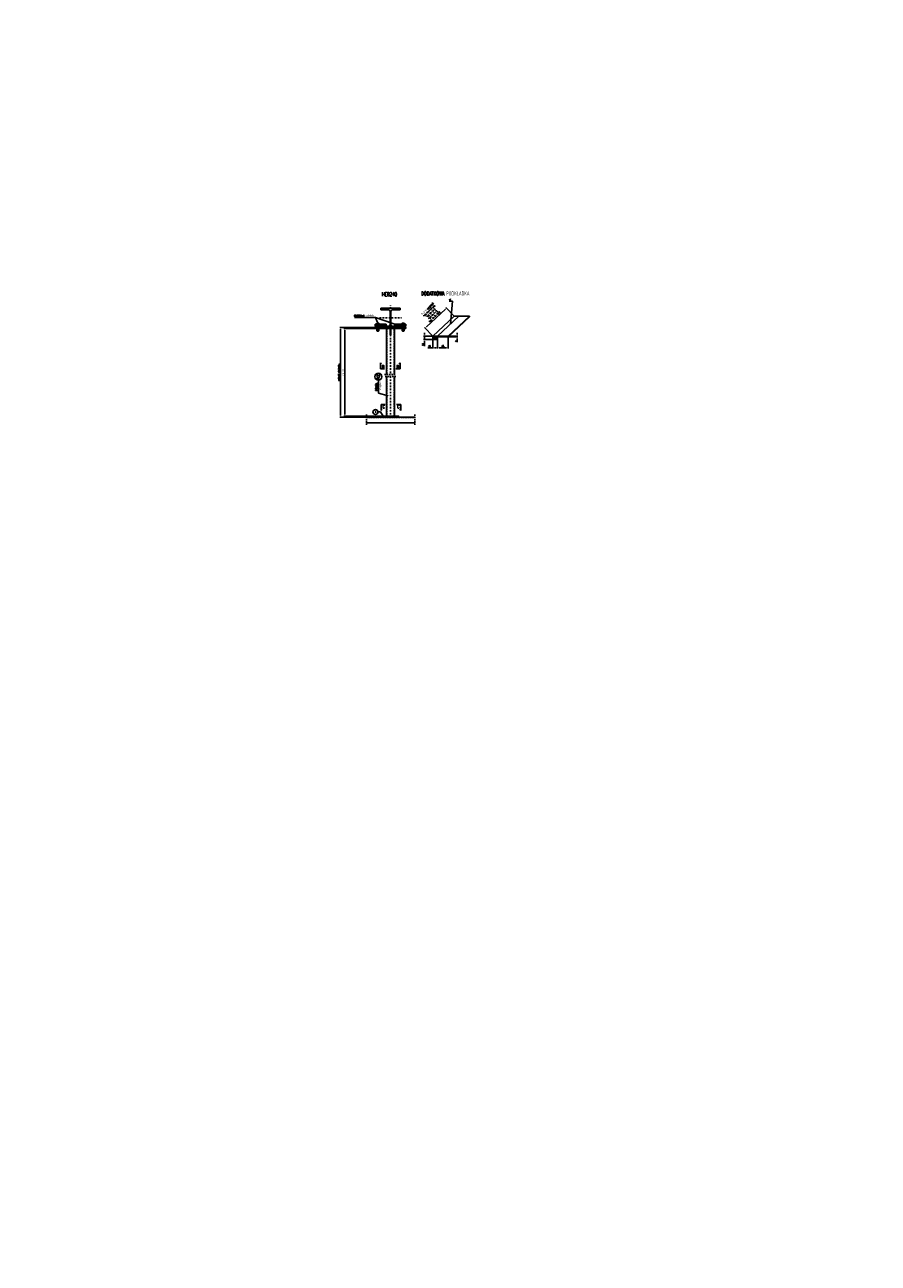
# Model space of a CAD drawing. Header units: millimetres. Extents: x -34919 to 306996, y -293018 to -145733.
# Tile 139 of 256: x 56818 to 67466, y -197726 to -182271. Entities that reach past the tile are written whole.
import ezdxf
from ezdxf.enums import TextEntityAlignment as Align

# ---------------------------------------------------------------- set-up
doc = ezdxf.new("R2010")
doc.units = ezdxf.units.MM
doc.header["$LTSCALE"] = 3
for name, pattern in [('BORDER2', [0.875, 0.25, -0.125, 0.25, -0.125, 0, -0.125]), ('DASHDOT', [25.4, 12.7, -6.35, 0, -6.35]), ('HIDDEN', [9.525, 6.35, -3.175])]:
    doc.linetypes.add(name, pattern=pattern)
for name, color, linetype in [('0_18', 4, 'Continuous'), ('1_Słupy', 1, 'Continuous'), ('blaszki', 6, 'Continuous'), ('K-wypełnienia', 8, 'Continuous'), ('poziome 1', 7, 'Continuous'), ('slupki', 7, 'Continuous'), ('stezenia', 4, 'Continuous')]:
    doc.layers.add(name, color=color, linetype=linetype)
doc.layers.add('OPISY', color=2, linetype='Continuous', lineweight=13)
doc.styles.add('NOVE3', font='romans.shx', dxfattribs={"width": 0.7})
doc.styles.add('R20', font='romans.shx', dxfattribs={"width": 0.85})
doc.styles.add('R50', font='romans.shx', dxfattribs={"width": 0.85, "height": 50})
doc.styles.add('ROMANS', font='romans.shx')
doc.dimstyles.new('Skala 1_10', dxfattribs={"dimscale": 10, "dimtxt": 2, "dimasz": 2, "dimexe": 1, "dimexo": 0, "dimtad": 1, "dimdec": 0, "dimdsep": 46, "dimtxsty": 'R20', "dimcen": 0, "dimclrd": 4, "dimclre": 4, "dimclrt": 3, "dimadec": 0, "dimazin": 0, "dimtfac": 1, "dimtdec": 0, "dimtix": 1, "dimtmove": 0, "dimatfit": 2, "dimfxl": 1, "dimtolj": 1, "dimtzin": 0, "dimarcsym": 0})

# ---------------------------------------------------------------- blocks, each defined once
blk = doc.blocks.new('połaczenie montażowe')
at = {"color": 7, "linetype": 'BORDER2'}
for p, q in [((-63, 158), (50, 158)), ((-63, -158), (50, -158))]:
    blk.add_line(p, q, dxfattribs=at)
at = {"color": 4}
for p, q in [((-54, 172), (-45, 172)), ((-54, 169), (-54, 146)), ((-54, 165), (-45, 165)), ((-45, 172), (-45, 144)), ((-45, 171), (-45, 171)), ((-45, 171), (-45, 145)), ((-42, 166), (12, 166)), ((-4, 166), (-4, 150)), ((-4, 164), (12, 164)), ((28, 166), (46, 166)), ((28, 164), (46, 164)), ((46, 166), (46, 150)), ((-54, 144), (-45, 144)), ((-54, 151), (-45, 151)), ((-45, 145), (-45, 145)), ((-42, 150), (12, 150)), ((-4, 152), (12, 152)), ((28, 152), (46, 152)), ((28, 150), (46, 150)), ((-54, -144), (-45, -144)), ((-54, -169), (-54, -146)), ((-54, -151), (-45, -151)), ((-45, -172), (-45, -144)), ((-45, -145), (-45, -145)), ((-45, -171), (-45, -145)), ((-42, -150), (12, -150)), ((-4, -166), (-4, -150)), ((-4, -152), (12, -152)), ((28, -150), (46, -150)), ((28, -152), (46, -152)), ((46, -166), (46, -150)), ((-54, -165), (-45, -165)), ((-54, -172), (-45, -172)), ((-45, -171), (-45, -171)), ((-42, -166), (12, -166)), ((-4, -164), (12, -164)), ((28, -164), (46, -164)), ((28, -166), (46, -166))]:
    blk.add_line(p, q, dxfattribs=at)
at = {"color": 7}
for p, q in [((-45, 172), (-44, 173)), ((-45, 172), (-45, 144)), ((-44, 173), (-42, 173)), ((-42, 173), (-42, 143)), ((12, 173), (15, 173)), ((12, 172), (12, 173)), ((12, 172), (12, 144)), ((15, 173), (15, 143)), ((15, 169), (15, 148)), ((15, 169), (15, 148)), ((28, 173), (28, 143)), ((28, 169), (28, 148)), ((28, 169), (28, 148)), ((-45, 144), (-44, 143)), ((-44, 143), (-42, 143)), ((12, 144), (12, 143)), ((12, 143), (15, 143)), ((-45, -172), (-45, -144)), ((-44, -143), (-42, -143)), ((-45, -144), (-44, -143)), ((-42, -173), (-42, -143)), ((12, -143), (15, -143)), ((12, -144), (12, -143)), ((12, -172), (12, -144)), ((15, -173), (15, -143)), ((15, -169), (15, -148)), ((15, -169), (15, -148)), ((28, -173), (28, -143)), ((28, -169), (28, -148)), ((28, -169), (28, -148)), ((-45, -172), (-44, -173)), ((-44, -173), (-42, -173)), ((12, -172), (12, -173)), ((12, -173), (15, -173))]:
    blk.add_line(p, q, dxfattribs=at)
at = {"color": 3}
for p, q in [((27, 172), (16, 172)), ((27, 165), (16, 165)), ((28, 169), (28, 148)), ((40, 172), (29, 172)), ((40, 165), (29, 165)), ((41, 169), (41, 148)), ((28, 151), (16, 151)), ((27, 144), (16, 144)), ((41, 151), (29, 151)), ((40, 144), (29, 144)), ((27, -144), (16, -144)), ((28, -151), (16, -151)), ((28, -169), (28, -148)), ((40, -144), (29, -144)), ((41, -151), (29, -151)), ((41, -169), (41, -148)), ((27, -165), (16, -165)), ((27, -172), (16, -172)), ((40, -165), (29, -165)), ((40, -172), (29, -172))]:
    blk.add_line(p, q, dxfattribs=at)
at = {"color": 4}
for centre, radius, start, end in [((-44, 168), 10.9, 156.9535, 174.7762), ((-46, 169), 8.39, 182.384, 208.3594), ((-46, 161), 8.39, 151.6406, 177.616), ((-41, 156), 13.8, 181.783, 202.0553), ((-49, 147), 5.24, 187.8423, 213.6182), ((-41, 146), 13.8, 157.9447, 178.217), ((-49, -147), 5.24, 146.3818, 172.1577), ((-41, -146), 13.8, 181.783, 202.0553), ((-41, -156), 13.8, 157.9447, 178.217), ((-44, -168), 10.9, 185.2238, 203.0465), ((-46, -161), 8.39, 182.384, 208.3594), ((-46, -169), 8.39, 151.6406, 177.616)]:
    blk.add_arc(centre, radius, start, end, dxfattribs=at)
at = {"color": 3}
for centre, radius, start, end in [((26, 168), 10.9, 156.9535, 174.7762), ((23, 169), 8.39, 182.384, 208.3594), ((20, 162), 5.05, 143.1698, 176.696), ((17, 168), 10.9, 5.2238, 23.0465), ((20, 169), 8.39, 331.6406, 357.616), ((23, 162), 5.05, 3.304, 36.8302), ((39, 168), 10.9, 156.9535, 174.7762), ((36, 169), 8.39, 182.384, 208.3594), ((33, 162), 5.05, 143.1698, 176.696), ((30, 168), 10.9, 5.2238, 23.0465), ((33, 169), 8.39, 331.6406, 357.616), ((36, 162), 5.05, 3.304, 36.8302), ((20, 154), 5.05, 183.304, 216.8302), ((20, 148), 5.05, 143.1698, 176.696), ((32, 150), 17.3, 184.1009, 198.2664), ((23, 154), 5.05, 323.1698, 356.696), ((23, 148), 5.05, 3.304, 36.8302), ((11, 150), 17.3, 341.7336, 355.8991), ((33, 154), 5.05, 183.304, 216.8302), ((33, 148), 5.05, 143.1698, 176.696), ((45, 150), 17.3, 184.1009, 198.2664), ((36, 154), 5.05, 323.1698, 356.696), ((36, 148), 5.05, 3.304, 36.8302), ((24, 150), 17.3, 341.7336, 355.8991), ((32, -150), 17.3, 161.7336, 175.8991), ((20, -148), 5.05, 183.304, 216.8302), ((20, -154), 5.05, 143.1698, 176.696), ((11, -150), 17.3, 4.1009, 18.2664), ((23, -148), 5.05, 323.1698, 356.696), ((23, -154), 5.05, 3.304, 36.8302), ((45, -150), 17.3, 161.7336, 175.8991), ((33, -148), 5.05, 183.304, 216.8302), ((33, -154), 5.05, 143.1698, 176.696), ((24, -150), 17.3, 4.1009, 18.2664), ((36, -148), 5.05, 323.1698, 356.696), ((36, -154), 5.05, 3.304, 36.8302), ((20, -162), 5.05, 183.304, 216.8302), ((23, -169), 8.39, 151.6406, 177.616), ((26, -168), 10.9, 185.2238, 203.0465), ((23, -162), 5.05, 323.1698, 356.696), ((20, -169), 8.39, 2.384, 28.3594), ((17, -168), 10.9, 336.9535, 354.7762), ((33, -162), 5.05, 183.304, 216.8302), ((36, -169), 8.39, 151.6406, 177.616), ((39, -168), 10.9, 185.2238, 203.0465), ((36, -162), 5.05, 323.1698, 356.696), ((33, -169), 8.39, 2.384, 28.3594), ((30, -168), 10.9, 336.9535, 354.7762)]:
    blk.add_arc(centre, radius, start, end, dxfattribs=at)
at = {"layer": 'stezenia', "color": 6}
for points in [[(-42, 190), (-22, 190), (-22, 55), (-42, 55)], [(12, 190), (0, 190), (0, -190), (12, -190)], [(-42, -190), (-22, -190), (-22, -55), (-42, -55)]]:
    blk.add_lwpolyline(points, close=True, dxfattribs=at)
at = {"layer": 'stezenia', "color": 3}
for centre in [(-11, 179), (-11, -179)]:
    blk.add_circle(centre, 10.8, dxfattribs=at)
blk = doc.blocks.new('*D1958')
at = {"layer": 'Defpoints', "color": 0, "transparency": 16777216}
for p in [(61191, -186049), (60757, -187167), (61281, -187167)]:
    blk.add_point(p, dxfattribs=at)
at = {"layer": 'stezenia', "color": 4, "lineweight": -2, "transparency": 16777216}
for p, q in [((61191, -186049), (60747, -186049)), ((60757, -186069), (60757, -187147)), ((61281, -187167), (60747, -187167))]:
    blk.add_line(p, q, dxfattribs=at)
at = {"layer": 'stezenia', "color": 4, "transparency": 16777216}
for points in [[(60753, -186069), (60760, -186069), (60757, -186049)], [(60753, -187147), (60760, -187147), (60757, -187167)]]:
    blk.add_solid(points, dxfattribs=at)
at = {"layer": 'stezenia', "color": 3, "transparency": 16777216, "insert": (60737, -186608), "char_height": 20, "attachment_point": 5, "rotation": 90, "style": 'R20'}
blk.add_mtext('\\A1;gabaryt elementu', dxfattribs=at)
blk = doc.blocks.new('*D1959')
at = {"layer": 'Defpoints', "color": 0, "transparency": 16777216}
for p in [(60810, -186061), (61331, -186061, 0), (61331, -187155, 0)]:
    blk.add_point(p, dxfattribs=at)
at = {"layer": 'stezenia', "color": 4, "lineweight": -2, "transparency": 16777216}
for p, q in [((61331, -186061), (60800, -186061)), ((60810, -187135), (60810, -186081)), ((61331, -187155), (60800, -187155))]:
    blk.add_line(p, q, dxfattribs=at)
at = {"layer": 'stezenia', "color": 4, "transparency": 16777216}
for points in [[(60807, -186081), (60813, -186081), (60810, -186061)], [(60807, -187135), (60813, -187135), (60810, -187155)]]:
    blk.add_solid(points, dxfattribs=at)
at = {"layer": 'stezenia', "color": 3, "transparency": 16777216, "insert": (60790, -186608), "char_height": 20, "attachment_point": 5, "rotation": 90, "style": 'R20'}
blk.add_mtext('\\A1;długość', dxfattribs=at)
blk = doc.blocks.new('*D1962')
at = {"layer": 'Defpoints', "color": 0, "transparency": 16777216}
for p in [(61909, -186200), (61969, -186200), (61909, -186301)]:
    blk.add_point(p, dxfattribs=at)
at = {"layer": 'stezenia', "color": 4, "lineweight": -2, "transparency": 16777216}
for p, q in [((61909, -186200), (61909, -186311)), ((61969, -186200), (61969, -186311)), ((61909, -186301), (61846, -186301)), ((61949, -186301), (61929, -186301))]:
    blk.add_line(p, q, dxfattribs=at)
at = {"layer": 'stezenia', "color": 4, "transparency": 16777216}
for points in [[(61929, -186298), (61929, -186304), (61909, -186301)], [(61949, -186298), (61949, -186304), (61969, -186301)]]:
    blk.add_solid(points, dxfattribs=at)
at = {"layer": 'stezenia', "color": 3, "transparency": 16777216, "insert": (61866, -186285), "char_height": 20, "attachment_point": 5, "style": 'R20'}
blk.add_mtext('\\A1;30', dxfattribs=at)
blk = doc.blocks.new('*D1963')
at = {"layer": 'Defpoints', "color": 0, "transparency": 16777216}
for p in [(61804, -186200), (61909, -186157), (61909, -186200)]:
    blk.add_point(p, dxfattribs=at)
at = {"layer": 'stezenia', "color": 4, "lineweight": -2, "transparency": 16777216}
for p, q in [((61909, -186157), (61794, -186157)), ((61909, -186200), (61794, -186200)), ((61804, -186137), (61804, -186117)), ((61804, -186157), (61804, -186200)), ((61804, -186220), (61804, -186280))]:
    blk.add_line(p, q, dxfattribs=at)
at = {"layer": 'stezenia', "color": 4, "transparency": 16777216}
for points in [[(61801, -186137), (61808, -186137), (61804, -186157)], [(61801, -186220), (61808, -186220), (61804, -186200)]]:
    blk.add_solid(points, dxfattribs=at)
at = {"layer": 'stezenia', "color": 3, "transparency": 16777216, "insert": (61788, -186260), "char_height": 20, "attachment_point": 5, "rotation": 90, "style": 'R20'}
blk.add_mtext('\\A1;22', dxfattribs=at)
blk = doc.blocks.new('*D1964')
at = {"layer": 'Defpoints', "color": 0, "transparency": 16777216}
for p in [(61969, -186200), (62099, -186165), (62099, -186301)]:
    blk.add_point(p, dxfattribs=at)
at = {"layer": 'stezenia', "color": 4, "lineweight": -2, "transparency": 16777216}
for p, q in [((61969, -186200), (61969, -186311)), ((62099, -186165), (62099, -186311)), ((61989, -186301), (62079, -186301))]:
    blk.add_line(p, q, dxfattribs=at)
at = {"layer": 'stezenia', "color": 4, "transparency": 16777216}
for points in [[(61989, -186298), (61989, -186304), (61969, -186301)], [(62079, -186298), (62079, -186304), (62099, -186301)]]:
    blk.add_solid(points, dxfattribs=at)
at = {"layer": 'stezenia', "color": 3, "transparency": 16777216, "insert": (62034, -186285), "char_height": 20, "attachment_point": 5, "style": 'R20'}
blk.add_mtext('\\A1;65', dxfattribs=at)
blk = doc.blocks.new('*D1965')
at = {"layer": 'Defpoints', "color": 0, "transparency": 16777216}
for p in [(62099, -186157), (62099, -186165), (62213, -186157)]:
    blk.add_point(p, dxfattribs=at)
at = {"layer": 'stezenia', "color": 4, "lineweight": -2, "transparency": 16777216}
for p, q in [((62099, -186157), (62223, -186157)), ((62099, -186165), (62223, -186165)), ((62213, -186137), (62213, -186117)), ((62213, -186157), (62213, -186165)), ((62213, -186185), (62213, -186230))]:
    blk.add_line(p, q, dxfattribs=at)
at = {"layer": 'stezenia', "color": 4, "transparency": 16777216}
for points in [[(62210, -186137), (62217, -186137), (62213, -186157)], [(62210, -186185), (62217, -186185), (62213, -186165)]]:
    blk.add_solid(points, dxfattribs=at)
at = {"layer": 'stezenia', "color": 3, "transparency": 16777216, "insert": (62197, -186218), "char_height": 20, "attachment_point": 5, "rotation": 90, "style": 'R20'}
blk.add_mtext('\\A1;4', dxfattribs=at)
blk = doc.blocks.new('*D1966')
at = {"layer": 'Defpoints', "color": 0, "transparency": 16777216}
for p in [(62080, -185806), (62175, -185908), (61909, -186157)]:
    blk.add_point(p, dxfattribs=at)
at = {"layer": 'stezenia', "color": 4, "lineweight": -2, "transparency": 16777216}
for p, q in [((61828, -186041), (62066, -185820)), ((62175, -185908), (62073, -185799)), ((61909, -186157), (61807, -186047))]:
    blk.add_line(p, q, dxfattribs=at)
at = {"layer": 'stezenia', "color": 4, "transparency": 16777216}
for points in [[(62063, -185817), (62068, -185822), (62080, -185806)], [(61826, -186039), (61830, -186043), (61813, -186055)]]:
    blk.add_solid(points, dxfattribs=at)
at = {"layer": 'stezenia', "color": 3, "transparency": 16777216, "insert": (61887, -185866), "char_height": 20, "attachment_point": 5, "rotation": 42.9542, "style": 'R20'}
blk.add_mtext('\\A1;długość wg tabeli\\Prys. K-1-2 lub\\Prys. K-1-1\\Prys. K-1-3\\Prys. K-7-1(A)', dxfattribs=at)

msp = doc.modelspace()

# ---------------------------------------------------------------- hatches: boundary and pattern name
at = {"linetype": 'Continuous'}
h = msp.add_hatch(dxfattribs=at)
h.set_pattern_fill('ANSI32')
h.paths.add_polyline_path([(61531.051, -186027.988), (61501.051, -186027.988), (61501.051, -186032.346), (61501.051, -186049.488), (61531.051, -186049.488)])
h.paths.add_polyline_path([(61501.051, -186027.988), (61436.051, -186027.988), (61436.051, -186032.346), (61501.051, -186032.346)])
h.paths.add_polyline_path([(61261.051, -186032.346), (61261.051, -186027.988), (61231.051, -186027.988), (61231.051, -186049.488), (61261.051, -186049.488)])
h.paths.add_polyline_path([(61326.051, -186027.988), (61261.051, -186027.988), (61261.051, -186032.346), (61326.051, -186032.346)])
h = msp.add_hatch(dxfattribs=at)
h.set_pattern_fill('ANSI32')
h.set_pattern_definition([(45, (1416.906, -527.581), (-6.7351921, 6.7351921), []), (45, (1421.396, -527.581), (-6.7351921, 6.7351921), [])])
h.paths.add_polyline_path([(61968.514, -186165.409), (61968.514, -186156.693), (61908.514, -186156.693), (61908.514, -186199.693), (61968.514, -186199.693)])
h.paths.add_polyline_path([(61968.514, -186165.409), (62098.514, -186165.409), (62098.514, -186156.693), (61968.514, -186156.693)])

# ---------------------------------------------------------------- linework, layer by layer
at = {"color": 4}
for p, q in [((61195.308, -185926.029), (60930.057, -185926.029)), ((61195.308, -185926.029), (61240.004, -186035.519)), ((61195.308, -185926.029), (61517.052, -186038.082)), ((61229.639, -186869.024), (61229.639, -186706.075)), ((61229.639, -186869.024), (61353.476, -186900.726)), ((61256.9, -187102.551), (61223.14, -187102.551))]:
    msp.add_line(p, q, dxfattribs=at)
at = {"color": 7}
msp.add_line((61331.144, -186061.488, 0), (61281.051, -186061.488, 0), dxfattribs=at)
at = {"color": 1}
for p, q in [((61254.884, -186491.525, 0), (61254.884, -186566.343, 0)), ((61254.884, -186491.525, 0), (61265.682, -186507.125, 0)), ((61501.436, -186491.525, 0), (61490.638, -186507.125, 0)), ((61501.436, -186491.525, 0), (61501.436, -186566.343, 0)), ((61254.884, -186566.343, 0), (61307.56, -186566.343, 0)), ((61501.436, -186566.343, 0), (61448.76, -186566.343, 0)), ((61262.748, -187083.829, 0), (61262.748, -187009.011, 0)), ((61262.748, -187009.011, 0), (61315.424, -187009.011, 0)), ((61262.748, -187083.829, 0), (61273.546, -187068.228, 0)), ((61509.301, -187009.011, 0), (61456.625, -187009.011, 0)), ((61509.301, -187083.829, 0), (61498.503, -187068.228, 0)), ((61509.301, -187083.829, 0), (61509.301, -187009.011, 0))]:
    msp.add_line(p, q, dxfattribs=at)
at = {"color": 7, "linetype": 'Continuous'}
msp.add_lwpolyline([(61261.051, -186049.346), (61501.051, -186049.346), (61501.051, -186032.346), (61407.051, -186032.346, -0.414213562), (61386.051, -186011.346), (61386.051, -185847.346, -0.414213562), (61407.051, -185826.346), (61501.051, -185826.346), (61501.051, -185809.346), (61261.051, -185809.346), (61261.051, -185826.346), (61355.051, -185826.346, -0.414213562), (61376.051, -185847.346), (61376.051, -186011.346, -0.414213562), (61355.051, -186032.346), (61261.051, -186032.346)], format="xyb", close=True, dxfattribs=at)
at = {"color": 6}
msp.add_lwpolyline([(61281.051, -187154.78), (61281.051, -187166.78), (61481.051, -187166.78), (61481.051, -187154.78)], close=True, dxfattribs=at)
at = {"color": 4}
msp.add_circle((61192.644, -187102.551), 30.496, dxfattribs=at)
at = {"layer": '0_18'}
msp.add_line((61289.853, -187154.78), (61256.9, -187102.551), dxfattribs=at)
at = {"layer": 'blaszki'}
msp.add_line((61431.051, -186061.488, 0), (61481.051, -186061.488, 0), dxfattribs=at)
at = {"layer": 'blaszki', "elevation": 0}
msp.add_lwpolyline([(61376.051, -186141.488), (61386.051, -186141.488), (61386.051, -186061.488), (61376.051, -186061.488)], close=True, dxfattribs=at)
at = {"layer": 'K-wypełnienia', "color": 1, "linetype": 'Continuous'}
msp.add_circle((61229.639, -186662.509), 43.566, dxfattribs=at)
at = {"layer": 'poziome 1', "color": 7, "linetype": 'HIDDEN'}
for p, q in [((61079.416, -187133.973), (61079.416, -187265.052)), ((61682.686, -187133.973), (61682.686, -187265.052))]:
    msp.add_line(p, q, dxfattribs=at)
at = {"layer": 'poziome 1', "color": 7}
for p, q in [((61682.686, -187166.78), (61079.416, -187166.78)), ((61079.416, -187236.78), (61682.686, -187236.78))]:
    msp.add_line(p, q, dxfattribs=at)
at = {"layer": 'poziome 1', "color": 7, "linetype": 'HIDDEN', "elevation": 0}
msp.add_lwpolyline([(61079.416, -187173.78), (61682.686, -187173.78)], dxfattribs=at)
at = {"layer": 'slupki', "color": 4, "linetype": 'DASHDOT', "ltscale": 0.5}
for p, q in [((61376.051, -186061.488, 0), (61376.051, -186141.488, 0)), ((61381.051, -186061.488), (61381.051, -186633.327)), ((61381.051, -186658.807), (61381.051, -187154.78))]:
    msp.add_line(p, q, dxfattribs=at)
for points in [[(61381.051, -186083.346), (61381.051, -185775.346)], [(61244.051, -185929.346), (61518.051, -185929.346)]]:
    msp.add_lwpolyline(points, dxfattribs=at)
at = {"layer": 'slupki', "color": 3, "elevation": 0}
for points in [[(61331.122, -186061.488), (61331.085, -186633.327)], [(61431.051, -186061.488), (61386.051, -186061.488)], [(61431.051, -186633.327), (61431.051, -186061.488)], [(61331.083, -186658.807), (61331.051, -187154.78), (61431.051, -187154.78), (61431.051, -186658.807)]]:
    msp.add_lwpolyline(points, dxfattribs=at)
at = {"layer": 'slupki', "linetype": 'HIDDEN', "elevation": 0}
for points in [[(61335.051, -186061.488), (61335.051, -186633.327)], [(61427.051, -186633.327), (61427.051, -186061.488)], [(61335.051, -186658.807), (61335.051, -187154.78)], [(61427.051, -187154.78), (61427.051, -186658.807)]]:
    msp.add_lwpolyline(points, dxfattribs=at)
at = {"layer": 'slupki', "linetype": 'HIDDEN'}
for points in [[(61305.636, -186633.327), (61447.936, -186633.327)], [(61447.936, -186658.807), (61305.636, -186658.807)]]:
    msp.add_lwpolyline(points, dxfattribs=at)
at = {"layer": 'stezenia', "color": 6}
for p, q in [((61908.514, -186156.693), (62175.316, -185908.295)), ((61968.514, -186156.693), (62235.316, -185908.295)), ((62098.514, -186156.693), (62365.316, -185908.295)), ((62098.514, -186165.409), (62365.316, -185917.011)), ((62175.316, -185908.295), (62365.316, -185908.295)), ((62365.316, -185908.295), (62365.316, -185917.011))]:
    msp.add_line(p, q, dxfattribs=at)
at = {"layer": 'stezenia', "color": 2}
for points in [[(61231.051, -186027.988), (61261.051, -186027.988), (61261.051, -186032.346), (61261.051, -186049.488), (61231.051, -186049.488)], [(61261.051, -186032.346), (61326.051, -186032.346), (61326.051, -186027.988), (61261.051, -186027.988)], [(61501.051, -186032.346), (61436.051, -186032.346), (61436.051, -186027.988), (61501.051, -186027.988)], [(61531.051, -186027.988), (61501.051, -186027.988), (61501.051, -186032.346), (61501.051, -186049.488), (61531.051, -186049.488)], [(61908.514, -186156.693), (61968.514, -186156.693), (61968.514, -186165.409), (61968.514, -186199.693), (61908.514, -186199.693)], [(61968.514, -186165.409), (62098.514, -186165.409), (62098.514, -186156.693), (61968.514, -186156.693)]]:
    msp.add_lwpolyline(points, close=True, dxfattribs=at)

# ---------------------------------------------------------------- block references
at = {"layer": 'stezenia', "color": 3, "rotation": 270}
msp.add_blockref('połaczenie montażowe', (61381.051, -186049.488), dxfattribs=at)

# ---------------------------------------------------------------- texts
at = {"color": 4, "style": 'R50', "width": 0.6}
for s, height, p in [('HEB240', 50, (61367.705, -185634.139)), ('DODATKOWA PODKŁADKA', 50, (62065.482, -185623.942)), ('dodatkowe podkładki', 25, (61052.473, -185901.957)), ('1', 25, (61193.588, -187101.849))]:
    msp.add_text(s, height=height, dxfattribs=at).set_placement(p, align=Align.MIDDLE)
at = {"color": 20, "insert": (33837.901, -182331.101), "char_height": 300, "width": 16331.01415, "attachment_point": 1, "style": 'NOVE3'}
msp.add_mtext('{\\C1;Wytyczne montażowe\\P\\H0.83333x;\\C3;Podczas montażu należy bezwzględnie przestrzegać dopuszczalnych tolerancji z uwagi na ścisłe dopasowanie elementów amortyzujących ugięcia dźwigarów przekrycia auli.\\P\\H1.2x;\\C1;\\PZabezpieczenia antykorozyjne.\\C256;\\P\\H0.83333x;\\C3;Wszystkie elementy stalowe konstrukcji należy poddać ocynkowaniu ogniowemu.\\PKonstrukcje przeznaczone do cynkowania ogniowego powinny odpowiadać następującym warunkom:\\P\\pl900;^I1. Spoiny powinny być wykonane metodą półautomatyczną w osłonie gazów ochronnych. Nie zaleca się spawania elektrodą otuloną, ze względu na złą jakość powłoki cynkowej na spoinach.\\P^I2. Powierzchnia konstrukcji powinna być wolna od: zawalcowań, zgorzelin, odprysków po spawaniu, ostrych krawędzi, zanieczyszczeń farbami, olejami, emulsjami oraz innymi materiałami stosowanymi przy trasowaniu, znakowaniu, spawaniu, wierceniu itp. W przypadku spawania elektrodą należy dokładnie usunąć otulinę spawalniczą w celu zminimalizowania wad powłoki. Po ocynkowaniu uwydatnią się wady jakości powierzchni stali np. zawalcowania, rysy traserskie, zeszlifowania, pory, odpryski spawalnicze, wadliwe spoiny.\\P^I3. Elementy konstrukcyjne powinny posiadać odpowiednie otwory technologiczne do odpowietrzenia, swobodnego przepływu cynku zewnątrz i wewnątrz elementu oraz do podwieszenia (mogą być przyspawane uchwyty z blachy z otworami).\\P^I4. W przypadku powierzchni spawanych na zakładkę, spoina powinna być szczelna ze wszystkich stron (spawana na około), a nakładki szczelnie przylegać do konstrukcji. Przekroje skrzynkowe oraz powierzchnie nakładające się mogą powodować uszkodzenie konstrukcji - pękanie spoin.\\P^I5. Każdy element konstrukcyjny powinien składać się z jednego gatunku stali.\\P^I6. Konstrukcje nie powinny posiadać małych szczelin lub wnęk. Spoiny powinny być szczelne i zamknięte wokół elementu, ponieważ w przeciwnym przypadku mogą po cynkowaniu wylewać się z nich resztki topnika i kwasu pogarszając jakość powłoki (tzw. "krwawe wycieki").\\P^I7. Naddatek wymiarowy dla otworów pod śruby powinien wynosić 1 - 2 mm.\\PTermiczne oddziaływanie kąpieli cynkowej uwalnia w elementach naprężenia wewnętrzne, co może powodować odkształcenia. Szczególnie uwidacznia się to w elementach spawanych. Dotyczy to także dwuteowników spawanych, których odkształcenia po cynkowaniu mogą przekroczyć dopuszczalne normy, oraz nie usztywnionych arkuszy blach i otwartych kształtowników giętych.\\P\\C256;\\P\\pl0;\\H1.2x;\\C1;Malowanie konstrukcji.\\P\\H0.83333x;\\C3;Wszystkie elementy stalowe konstrukcji należy pomalować proszkowo na kolor RAL 9011}', dxfattribs=at)
at = {"color": 4, "insert": (62128.409, -185714.059), "char_height": 25, "attachment_point": 9, "style": 'R50'}
msp.add_mtext('\\A1;V', dxfattribs=at)
at = {"layer": '1_Słupy', "color": 1, "style": 'ROMANS'}
for s, p in [('B', (61270.589, -186556.911, 0)), ('B', (61454.698, -186556.911, 0)), ('C', (61278.454, -187055.943, 0)), ('C', (61462.562, -187055.943, 0))]:
    msp.add_text(s, height=37.5, dxfattribs=at).set_placement(p)
at = {"layer": 'OPISY', "color": 2, "style": 'R50', "width": 0.6}
msp.add_text('POZ', height=35, rotation=90, dxfattribs=at).set_placement((61229.43, -186662.117), align=Align.MIDDLE)
at = {"layer": 'OPISY', "style": 'R50', "width": 0.8}
for s, p in [('PROFIL', (61207.426, -186787.147)), ('długość', (61252.448, -186776.113))]:
    msp.add_text(s, height=25, rotation=90, dxfattribs=at).set_placement(p, align=Align.MIDDLE)

# ---------------------------------------------------------------- dimensions: what is measured, and where the dimension line sits
at = {"layer": 'stezenia', "color": 3}
dim = msp.add_aligned_dim(p1=(61908.514, -186156.693), p2=(62175.316, -185908.295), distance=139.458, text='długość wg tabeli\\Prys. K-1-2 lub\\Prys. K-1-1\\Prys. K-1-3\\Prys. K-7-1(A)', dimstyle='Skala 1_10', dxfattribs=at)
dim.commit()
dim.dimension.update_dxf_attribs({"geometry": '*D1966', "text_midpoint": (61886.817, -185865.904)})
for base, p1, p2, text, picture, middle in [((60756.782, -187166.78), (61190.824, -186049.488), (61281.051, -187166.78), 'gabaryt elementu', '*D1958', (60737.198, -186608.134)), ((60809.844, -186061.488), (61331.051, -187154.78, 0), (61331.122, -186061.488, 0), 'długość', '*D1959', (60790.26, -186608.134))]:
    dim = msp.add_linear_dim(base=base, p1=p1, p2=p2, angle=90, text=text, dimstyle='Skala 1_10', dxfattribs=at)
    dim.commit()
    dim.dimension.update_dxf_attribs({"geometry": picture, "text_midpoint": middle})
for base, p1, p2, text, picture, middle in [((61804.178, -186199.693), (61908.514, -186156.693), (61908.514, -186199.693), '22', '*D1963', (61804.178, -186259.705)), ((62213.467, -186156.693), (62098.514, -186165.409), (62098.514, -186156.693), '4', '*D1965', (62213.467, -186217.731))]:
    dim = msp.add_linear_dim(base=base, p1=p1, p2=p2, angle=90, text=text, dimstyle='Skala 1_10', dxfattribs=at)
    dim.commit()
    dim.dimension.update_dxf_attribs({"geometry": picture, "text_midpoint": middle, "dimtype": 160})
dim = msp.add_linear_dim(base=(61908.514, -186300.939), p1=(61968.514, -186199.693), p2=(61908.514, -186199.693), text='30', dimstyle='Skala 1_10', dxfattribs=at)
dim.commit()
dim.dimension.update_dxf_attribs({"geometry": '*D1962', "text_midpoint": (61866.497, -186300.939), "dimtype": 160})
dim = msp.add_linear_dim(base=(62098.514, -186300.939), p1=(61968.514, -186199.693), p2=(62098.514, -186165.409), text='65', dimstyle='Skala 1_10', dxfattribs=at)
dim.commit()
dim.dimension.update_dxf_attribs({"geometry": '*D1964', "text_midpoint": (62033.514, -186284.689)})

# ---------------------------------------------------------------- leaders
at = {"layer": 'stezenia', "color": 3, "annotation_type": 0, "has_hookline": 1, "hookline_direction": 1, "text_width": 16.19}
msp.add_leader([(62130.518, -186005.864), (62154.659, -185720.309), (62134.659, -185720.309)], dimstyle='Skala 1_10', dxfattribs=at)

doc.saveas('drawing.dxf')
